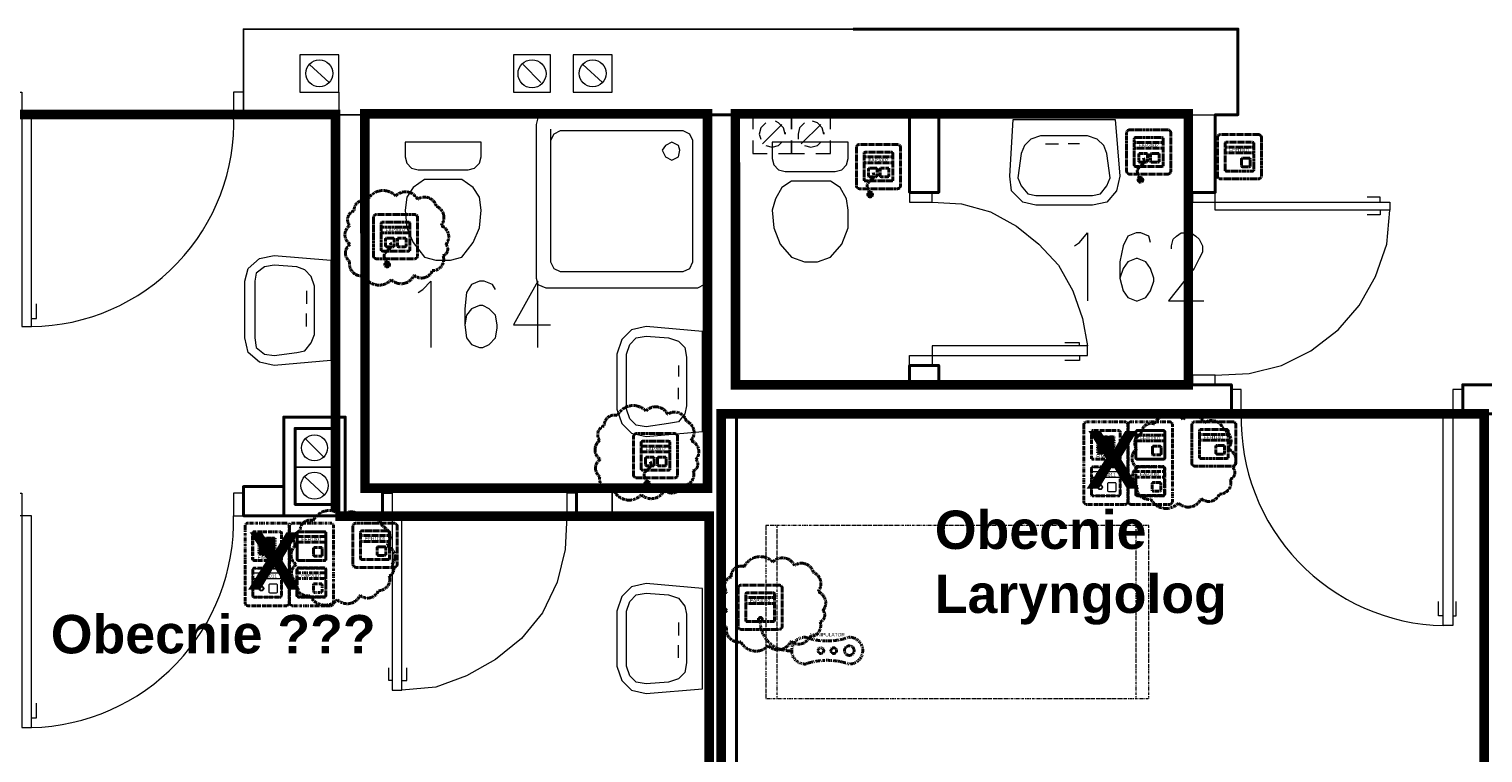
# Model space of a CAD drawing. Header units: millimetres. Extents: x 1 to 17496, y 1 to 30809.
# Tile 83 of 256: x 9743 to 10501, y 12614 to 12991. Entities that reach past the tile are written whole.
import ezdxf
from ezdxf.enums import TextEntityAlignment as Align

# ---------------------------------------------------------------- set-up
doc = ezdxf.new("R2010")
doc.units = ezdxf.units.MM
doc.linetypes.add('BORDER', pattern=[1.75, 0.5, -0.25, 0.5, -0.25, 0, -0.25])
doc.linetypes.add('CENTER', pattern=[2, 1.25, -0.25, 0.25, -0.25])
for name, color, linetype, lineweight in [('0_Przyz_do demontażu', 1, 'CENTER', 40), ('0_Przyz_do wyjasnienia', 90, 'CENTER', 40), ('0_Przyz_FAP2001', 1, 'BORDER', 40), ('0_Przyz_FAP3002', 1, 'CENTER', 40), ('0_Przyz_FAP3010', 1, 'CENTER', 40), ('0_Przyz_FEH-1001', 1, 'CENTER', 40), ('0_Przyz_FIM1100', 1, 'BORDER', 40), ('0_Przyz_Manipulator', 1, 'BORDER', 40), ('0_Przyz_opisy pom', 255, 'CENTER', 40), ('0_Przyz_Ramka x4', 1, 'BORDER', 40), ('0_Przyz_Sala chorych', 5, 'BORDER', 40), ('0_Przyz_WC pacjenta', 30, 'CENTER', 40), ('0_Przyz_łóżko', 150, 'BORDER', 40), ('2DE_OBJ_ABB-SIGNAL', 7, 'Continuous', 18)]:
    doc.layers.add(name, color=color, linetype=linetype, lineweight=lineweight)
for name, color, linetype in [('2DE_TXTMARK', 41, 'Continuous'), ('2DE_TXTNUM', 11, 'Continuous'), ('PDF _Geometria', 7, 'Continuous')]:
    doc.layers.add(name, color=color, linetype=linetype)
doc.styles.add('arial', font='arialbd.ttf')
doc.styles.add('CP_ATTR', font='ARIAL.TTF')
doc.styles.add('CP_ELATT', font='ARIAL.TTF')

# ---------------------------------------------------------------- blocks, each defined once
blk = doc.blocks.new('2de_abb_sig_045_1psoxj')
blk.add_lwpolyline([(0, 20), (0, 0, 0.414214), (1.5, -1.5), (21.5, -1.5, 0.414214), (23, 0), (23, 20, 0.414214), (21.5, 21.5), (1.5, 21.5, 0.414214)], format="xyb", close=True)
at = {"flags": 128}
for points in [[(4, 3.1), (4, 16.9)], [(4.6, 17.5), (18.4, 17.5)], [(19, 16.9), (19, 3.1)], [(18.4, 2.5), (4.6, 2.5)]]:
    blk.add_lwpolyline(points, dxfattribs=at)
for centre, start, end in [((4.6, 16.9), 90, 180), ((18.4, 16.9), 0, 90), ((4.6, 3.1), 180, 270), ((18.4, 3.1), 270, 0)]:
    blk.add_arc(centre, 0.6, start, end)
at = {"linetype": 'Continuous', "style": 'CP_ATTR', "flags": 9}
for tag in ['NAME', 'ARTICLE', 'MARK2', 'OTHER1', 'PRODUCT-TYPE', 'ORDER-NO', 'PRODUCER', 'VOLTAGE', 'CURRENT', 'POWER', 'CHARACTER', 'IP', 'OTHER', 'LINK', 'WEIGHT', 'NUMBER', 'GROUP', 'FUNCTION', 'EL-STATUS']:
    blk.add_attdef(tag, text='', height=0.00005, dxfattribs=at).set_placement((0, 0), align=Align.MIDDLE_LEFT)
at = {"layer": '2DE_TXTMARK', "linetype": 'ByBlock', "style": 'CP_ATTR', "width": 0.8, "flags": 8}
blk.add_attdef('MARK1', text='', height=1.8, dxfattribs=at).set_placement((11.5, 27), align=Align.CENTER)
at = {"layer": '2DE_TXTNUM', "style": 'CP_ELATT', "width": 0.8}
blk.add_attdef('TAG', text='', height=2.5, dxfattribs=at).set_placement((11.5, 23), align=Align.CENTER)
blk = doc.blocks.new('2de_abb_sig_012_53oms7o')
at = {"layer": '0_Przyz_FAP3010', "color": 1}
for p, q in [((15, 5), (0, 5)), ((15, 2), (0, 2)), ((6.68, -7.5), (6.68, -5.79)), ((8.63, -7.5), (8.63, -5.79))]:
    blk.add_line(p, q, dxfattribs=at)
at = {"layer": '0_Przyz_FAP3010', "color": 1, "flags": 128}
for points in [[(0, -6.9), (0, 6.9)], [(0.6, 7.5), (14.4, 7.5)], [(15, 6.9), (15, -6.9)], [(14.4, -7.5), (0.6, -7.5)]]:
    blk.add_lwpolyline(points, dxfattribs=at)
at = {"layer": '0_Przyz_FAP3010', "color": 1}
for centre, radius, start, end in [((0.6, 6.9), 0.6, 90, 180), ((14.4, 6.9), 0.6, 0, 90), ((0.6, -6.9), 0.6, 180, 270), ((7.65, -6.54), 1.23, 37.66917, 142.33083), ((14.4, -6.9), 0.6, 270, 0)]:
    blk.add_arc(centre, radius, start, end, dxfattribs=at)
at = {"layer": '0_Przyz_FAP3010', "color": 1, "style": 'CP_ELATT', "width": 0.8}
blk.add_attdef('TAG', text='', height=2.5, dxfattribs=at).set_placement((7.5, 9), align=Align.CENTER)
at = {"layer": '0_Przyz_FAP3010', "color": 1, "linetype": 'ByBlock', "style": 'CP_ATTR', "width": 0.8, "flags": 8}
blk.add_attdef('MARK1', text='', height=1.8, dxfattribs=at).set_placement((7.5, 3.5), align=Align.MIDDLE_CENTER)
at = {"layer": '0_Przyz_FAP3010', "color": 1, "linetype": 'Continuous', "style": 'CP_ATTR', "flags": 9}
for tag in ['NAME', 'ARTICLE', 'MARK2', 'OTHER1', 'PRODUCT-TYPE', 'ORDER-NO', 'PRODUCER', 'VOLTAGE', 'CURRENT', 'POWER', 'CHARACTER', 'IP', 'OTHER', 'LINK', 'WEIGHT', 'NUMBER', 'GROUP', 'FUNCTION', 'EL-STATUS']:
    blk.add_attdef(tag, text='', height=0.00005, dxfattribs=at).set_placement((0, -6.9), align=Align.MIDDLE_LEFT)
blk = doc.blocks.new('2de_abb_sig_011_53jswgj')
blk.add_hatch(color=256).paths.add_polyline_path([(4.43, -14.56, 0.52796), (2.73, -13.39, 1.894083)])
for p, q in [((15, 5), (0, 5)), ((15, 2), (0, 2)), ((2.32, -1.2), (2.32, -4.8)), ((6.38, -0.75), (2.76, -0.75)), ((2.77, -5.25), (6.37, -5.25)), ((4.46, -6.18), (2.81, -7.85)), ((6.82, -4.8), (6.82, -1.2)), ((6.82, -4.35), (6.82, -4.35)), ((8.47, -1.2), (8.47, -4.8)), ((12.53, -0.75), (8.91, -0.75)), ((8.92, -5.25), (12.52, -5.25)), ((12.97, -4.8), (12.97, -1.2)), ((12.97, -4.35), (12.97, -4.35)), ((1.71, -10.8), (3.18, -14.56))]:
    blk.add_line(p, q)
at = {"flags": 128}
for points in [[(0, -6.9), (0, 6.9)], [(0.6, 7.5), (14.4, 7.5)], [(15, 6.9), (15, -6.9)], [(14.4, -7.5), (0.6, -7.5)]]:
    blk.add_lwpolyline(points, dxfattribs=at)
blk.add_circle((3.18, -14.56), 1.25)
for centre, radius, start, end in [((0.6, 6.9), 0.6, 90, 180), ((14.4, 6.9), 0.6, 0, 90), ((0.6, -6.9), 0.6, 180, 270), ((2.77, -1.2), 0.45, 88.75983, 180), ((2.77, -4.8), 0.45, 180, 270), ((2.77, -4.52), 2.36, 315.55137, 40.26904), ((6.37, -1.2), 0.45, 0, 91.24017), ((6.37, -4.8), 0.45, 270, 0), ((8.92, -1.2), 0.45, 88.75983, 180), ((8.92, -4.8), 0.45, 180, 270), ((12.52, -1.2), 0.45, 0, 91.24017), ((12.52, -4.8), 0.45, 270, 0), ((14.4, -6.9), 0.6, 270, 0), ((3.91, -9.94), 2.36, 117.73799, 201.32906)]:
    blk.add_arc(centre, radius, start, end)
at = {"linetype": 'Continuous', "style": 'CP_ATTR', "flags": 9}
for tag in ['NAME', 'ARTICLE', 'MARK2', 'OTHER1', 'PRODUCT-TYPE', 'ORDER-NO', 'PRODUCER', 'VOLTAGE', 'CURRENT', 'POWER', 'CHARACTER', 'IP', 'OTHER', 'LINK', 'WEIGHT', 'NUMBER', 'GROUP', 'FUNCTION', 'EL-STATUS']:
    blk.add_attdef(tag, text='', height=0.00005, dxfattribs=at).set_placement((0, -6.9), align=Align.MIDDLE_LEFT)
at = {"layer": '2DE_TXTMARK', "linetype": 'ByBlock', "style": 'CP_ATTR', "width": 0.8, "flags": 8}
blk.add_attdef('MARK1', text='', height=1.8, dxfattribs=at).set_placement((7.5, 3.5), align=Align.MIDDLE_CENTER)
at = {"layer": '2DE_TXTNUM', "style": 'CP_ELATT', "width": 0.8}
blk.add_attdef('TAG', text='', height=2.5, dxfattribs=at).set_placement((7.5, 9), align=Align.CENTER)
blk = doc.blocks.new('2de_abb_sig_001_fzxmh7f')
for p, q in [((15, 5), (0, 5)), ((15, 2), (0, 2)), ((8.57, -1.2), (8.57, -4.8)), ((12.63, -0.75), (9.01, -0.75)), ((9.02, -5.25), (12.62, -5.25)), ((13.07, -4.8), (13.07, -1.2)), ((13.07, -4.35), (13.07, -4.35))]:
    blk.add_line(p, q)
at = {"flags": 128}
for points in [[(0, -6.9), (0, 6.9)], [(0.6, 7.5), (14.4, 7.5)], [(15, 6.9), (15, -6.9)], [(14.4, -7.5), (0.6, -7.5)]]:
    blk.add_lwpolyline(points, dxfattribs=at)
for centre, radius, start, end in [((0.6, 6.9), 0.6, 90, 180), ((14.4, 6.9), 0.6, 0, 90), ((0.6, -6.9), 0.6, 180, 270), ((9.02, -1.2), 0.45, 88.75983, 180), ((9.02, -4.8), 0.45, 180, 270), ((12.62, -1.2), 0.45, 0, 91.24017), ((12.62, -4.8), 0.45, 270, 0), ((14.4, -6.9), 0.6, 270, 0)]:
    blk.add_arc(centre, radius, start, end)
at = {"linetype": 'Continuous', "style": 'CP_ATTR', "flags": 9}
for tag in ['NAME', 'ARTICLE', 'MARK2', 'OTHER1', 'PRODUCT-TYPE', 'ORDER-NO', 'PRODUCER', 'VOLTAGE', 'CURRENT', 'POWER', 'CHARACTER', 'IP', 'OTHER', 'LINK', 'WEIGHT', 'NUMBER', 'GROUP', 'FUNCTION', 'EL-STATUS']:
    blk.add_attdef(tag, text='', height=0.00005, dxfattribs=at).set_placement((0, -6.9), align=Align.MIDDLE_LEFT)
at = {"layer": '2DE_TXTMARK', "linetype": 'ByBlock', "style": 'CP_ATTR', "width": 0.8, "flags": 8}
blk.add_attdef('MARK1', text='', height=1.8, dxfattribs=at).set_placement((7.5, 3.5), align=Align.MIDDLE_CENTER)
at = {"layer": '2DE_TXTNUM', "style": 'CP_ELATT', "width": 0.8}
blk.add_attdef('TAG', text='', height=2.5, dxfattribs=at).set_placement((7.5, 9), align=Align.CENTER)
blk = doc.blocks.new('2de_abb_sig_n52_f0txfx9')
for centre, radius in [((-46.34, -15.39), 2.5), ((-38.25, -15.39), 1.5), ((-31.53, -15.39), 1.5)]:
    blk.add_circle(centre, radius)
for centre, radius, start, end in [((-15.05, -0.39), 15.06, 265.11181, 1.48602), ((-46.34, -15.39), 7, 90, 270), ((-34.83, 24.3), 34.66, 250.62217, 289.37783), ((-23.33, -15.39), 7, 270, 90), ((-34.83, -55.09), 34.66, 70.62217, 109.37783)]:
    blk.add_arc(centre, radius, start, end)
at = {"linetype": 'Continuous', "style": 'CP_ATTR', "flags": 9}
for tag in ['ARTICLE', 'NAME', 'EL-STATUS', 'FUNCTION', 'GROUP', 'NUMBER', 'WEIGHT', 'LINK', 'OTHER', 'IP', 'CHARACTER', 'POWER', 'CURRENT', 'VOLTAGE', 'PRODUCER', 'ORDER-NO', 'PRODUCT-TYPE', 'OTHER1', 'MARK2']:
    blk.add_attdef(tag, text='', height=0.00005, dxfattribs=at).set_placement((-46.34, -22.39), align=Align.MIDDLE_LEFT)
at = {"layer": '2DE_TXTMARK', "linetype": 'ByBlock', "style": 'CP_ATTR', "width": 0.8, "flags": 8}
blk.add_attdef('MARK1', text='', height=1.8, dxfattribs=at).set_placement((-34.94, -7.09), align=Align.MIDDLE_CENTER)
at = {"layer": '2DE_TXTNUM', "style": 'CP_ELATT', "width": 0.8}
blk.add_attdef('TAG', text='', height=2.5, dxfattribs=at).set_placement((-34.94, -4.09), align=Align.CENTER)
blk = doc.blocks.new('2de_abb_sig_046_18mvjo')
blk.add_lwpolyline([(0, 40), (0, 0, 0.414214), (1.5, -1.5), (21.5, -1.5, 0.414214), (23, 0), (23, 40, 0.414214), (21.5, 41.5), (1.5, 41.5, 0.414214)], format="xyb", close=True)
at = {"flags": 128}
for points in [[(4, 22.6), (4, 36.4)], [(4.6, 37), (18.4, 37)], [(19, 36.4), (19, 22.6)], [(4, 3.6), (4, 17.4)], [(18.4, 22), (4.6, 22)], [(4.6, 18), (18.4, 18)], [(19, 17.4), (19, 3.6)], [(18.4, 3), (4.6, 3)]]:
    blk.add_lwpolyline(points, dxfattribs=at)
for centre, start, end in [((4.6, 36.4), 90, 180), ((18.4, 36.4), 0, 90), ((4.6, 22.6), 180, 270), ((4.6, 17.4), 90, 180), ((18.4, 22.6), 270, 0), ((18.4, 17.4), 0, 90), ((4.6, 3.6), 180, 270), ((18.4, 3.6), 270, 0)]:
    blk.add_arc(centre, 0.6, start, end)
at = {"linetype": 'Continuous', "style": 'CP_ATTR', "flags": 9}
for tag in ['NAME', 'ARTICLE', 'MARK2', 'OTHER1', 'PRODUCT-TYPE', 'ORDER-NO', 'PRODUCER', 'VOLTAGE', 'CURRENT', 'POWER', 'CHARACTER', 'IP', 'OTHER', 'LINK', 'WEIGHT', 'NUMBER', 'GROUP', 'FUNCTION', 'EL-STATUS']:
    blk.add_attdef(tag, text='', height=0.00005, dxfattribs=at).set_placement((0, 0), align=Align.MIDDLE_LEFT)
at = {"layer": '2DE_TXTMARK', "linetype": 'ByBlock', "style": 'CP_ATTR', "width": 0.8, "flags": 8}
blk.add_attdef('MARK1', text='', height=1.8, dxfattribs=at).set_placement((11.5, 47), align=Align.CENTER)
at = {"layer": '2DE_TXTNUM', "style": 'CP_ELATT', "width": 0.8}
blk.add_attdef('TAG', text='', height=2.5, dxfattribs=at).set_placement((11.5, 43), align=Align.CENTER)
blk = doc.blocks.new('2de_abb_sig_006_fzxhx6d')
at = {"flags": 128}
for points in [[(0, -6.9), (0, 6.9)], [(0.6, 7.5), (14.4, 7.5)], [(15, 6.9), (15, -6.9)], [(14.4, -7.5), (0.6, -7.5)]]:
    blk.add_lwpolyline(points, dxfattribs=at)
for points in [[(3.45, 4.27), (11.55, 4.27)], [(11.55, 3.82), (3.45, 3.82)], [(3.45, 3.37), (11.55, 3.37)], [(11.55, 2.92), (3.45, 2.92)], [(3.45, 2.47), (11.55, 2.47)], [(11.55, 2.02), (3.45, 2.02)], [(3.45, 1.57), (11.55, 1.57)], [(11.55, 1.12), (3.45, 1.12)], [(3.45, 0.67), (11.55, 0.67)], [(11.55, 0.22), (3.45, 0.22)], [(3.45, -0.22), (11.55, -0.22)], [(11.55, -0.67), (3.45, -0.67)], [(3.45, -1.12), (11.55, -1.12)], [(11.55, -1.57), (3.45, -1.57)], [(3.45, -2.02), (11.55, -2.02)], [(11.55, -2.47), (3.45, -2.47)], [(3.45, -2.92), (11.55, -2.92)], [(11.55, -3.37), (3.45, -3.37)], [(3.45, -3.82), (11.55, -3.82)], [(11.55, -4.27), (3.45, -4.27)]]:
    blk.add_lwpolyline(points)
for centre, radius, start, end in [((0.6, 6.9), 0.6, 90, 180), ((3.45, 4.05), 0.225, 90, 270), ((3.45, 3.15), 0.225, 90, 270), ((3.45, 2.25), 0.225, 90, 270), ((3.45, 1.35), 0.225, 90, 270), ((3.45, 0.45), 0.225, 90, 270), ((11.55, 4.05), 0.225, 270, 90), ((11.55, 3.15), 0.225, 270, 90), ((11.55, 2.25), 0.225, 270, 90), ((11.55, 1.35), 0.225, 270, 90), ((11.55, 0.45), 0.225, 270, 90), ((14.4, 6.9), 0.6, 0, 90), ((0.6, -6.9), 0.6, 180, 270), ((3.45, -0.45), 0.225, 90, 270), ((3.45, -1.35), 0.225, 90, 270), ((3.45, -2.25), 0.225, 90, 270), ((3.45, -3.15), 0.225, 90, 270), ((3.45, -4.05), 0.225, 90, 270), ((11.55, -0.45), 0.225, 270, 90), ((11.55, -1.35), 0.225, 270, 90), ((11.55, -2.25), 0.225, 270, 90), ((11.55, -3.15), 0.225, 270, 90), ((11.55, -4.05), 0.225, 270, 90), ((14.4, -6.9), 0.6, 270, 0)]:
    blk.add_arc(centre, radius, start, end)
at = {"linetype": 'Continuous', "style": 'CP_ATTR', "flags": 9}
for tag in ['NAME', 'ARTICLE', 'MARK2', 'OTHER1', 'PRODUCT-TYPE', 'ORDER-NO', 'PRODUCER', 'VOLTAGE', 'CURRENT', 'POWER', 'CHARACTER', 'IP', 'OTHER', 'LINK', 'WEIGHT', 'NUMBER', 'GROUP', 'FUNCTION', 'EL-STATUS']:
    blk.add_attdef(tag, text='', height=0.00005, dxfattribs=at).set_placement((0, -6.9), align=Align.MIDDLE_LEFT)
at = {"layer": '2DE_TXTMARK', "linetype": 'ByBlock', "style": 'CP_ATTR', "width": 0.8, "flags": 8}
blk.add_attdef('MARK1', text='', height=1.8, dxfattribs=at).set_placement((7.5, -5.89), align=Align.MIDDLE_CENTER)
at = {"layer": '2DE_TXTNUM', "style": 'CP_ELATT', "width": 0.8}
blk.add_attdef('TAG', text='', height=2.5, dxfattribs=at).set_placement((7.5, 9), align=Align.CENTER)
blk = doc.blocks.new('2de_abb_sig_013_53790e7')
for p, q in [((15, 5), (0, 5)), ((15, 2), (0, 2)), ((8.47, -1.2), (8.47, -4.8)), ((12.53, -0.75), (8.91, -0.75)), ((8.92, -5.25), (12.52, -5.25)), ((12.97, -4.8), (12.97, -1.2)), ((12.97, -4.35), (12.97, -4.35))]:
    blk.add_line(p, q)
at = {"flags": 128}
for points in [[(0, -6.9), (0, 6.9)], [(0.6, 7.5), (14.4, 7.5)], [(15, 6.9), (15, -6.9)], [(14.4, -7.5), (0.6, -7.5)]]:
    blk.add_lwpolyline(points, dxfattribs=at)
at = {"ltscale": 0.2}
for centre, radius in [((4.57, -2.98), 1.25), ((4.57, -3), 0.95)]:
    blk.add_circle(centre, radius, dxfattribs=at)
for centre, radius, start, end in [((0.6, 6.9), 0.6, 90, 180), ((14.4, 6.9), 0.6, 0, 90), ((0.6, -6.9), 0.6, 180, 270), ((8.92, -1.2), 0.45, 88.75983, 180), ((8.92, -4.8), 0.45, 180, 270), ((12.52, -1.2), 0.45, 0, 91.24017), ((12.52, -4.8), 0.45, 270, 0), ((14.4, -6.9), 0.6, 270, 0)]:
    blk.add_arc(centre, radius, start, end)
at = {"linetype": 'Continuous', "style": 'CP_ATTR', "flags": 9}
for tag in ['NAME', 'ARTICLE', 'MARK2', 'OTHER1', 'PRODUCT-TYPE', 'ORDER-NO', 'PRODUCER', 'VOLTAGE', 'CURRENT', 'POWER', 'CHARACTER', 'IP', 'OTHER', 'LINK', 'WEIGHT', 'NUMBER', 'GROUP', 'FUNCTION', 'EL-STATUS']:
    blk.add_attdef(tag, text='', height=0.00005, dxfattribs=at).set_placement((0, -6.9), align=Align.MIDDLE_LEFT)
at = {"layer": '2DE_TXTMARK', "linetype": 'ByBlock', "style": 'CP_ATTR', "width": 0.8, "flags": 8}
blk.add_attdef('MARK1', text='', height=1.8, dxfattribs=at).set_placement((7.5, 3.5), align=Align.MIDDLE_CENTER)
at = {"layer": '2DE_TXTNUM', "style": 'CP_ELATT', "width": 0.8}
blk.add_attdef('TAG', text='', height=2.5, dxfattribs=at).set_placement((7.5, 9), align=Align.CENTER)
blk = doc.blocks.new('2de_abb_sig_010_fzx1zps')
for p, q in [((15, 5), (0, 5)), ((15, 2), (0, 2)), ((8.57, -1.2), (8.57, -4.8)), ((12.63, -0.75), (9.01, -0.75)), ((9.02, -5.25), (12.62, -5.25)), ((13.07, -4.8), (13.07, -1.2)), ((13.07, -4.35), (13.07, -4.35))]:
    blk.add_line(p, q)
at = {"flags": 128}
for points in [[(0, -6.9), (0, 6.9)], [(0.6, 7.5), (14.4, 7.5)], [(15, 6.9), (15, -6.9)], [(14.4, -7.5), (0.6, -7.5)]]:
    blk.add_lwpolyline(points, dxfattribs=at)
for centre, radius, start, end in [((0.6, 6.9), 0.6, 90, 180), ((14.4, 6.9), 0.6, 0, 90), ((0.6, -6.9), 0.6, 180, 270), ((9.02, -1.2), 0.45, 88.75983, 180), ((9.02, -4.8), 0.45, 180, 270), ((12.62, -1.2), 0.45, 0, 91.24017), ((12.62, -4.8), 0.45, 270, 0), ((14.4, -6.9), 0.6, 270, 0)]:
    blk.add_arc(centre, radius, start, end)
at = {"linetype": 'Continuous', "style": 'CP_ATTR', "flags": 9}
for tag in ['NAME', 'ARTICLE', 'MARK2', 'OTHER1', 'PRODUCT-TYPE', 'ORDER-NO', 'PRODUCER', 'VOLTAGE', 'CURRENT', 'POWER', 'CHARACTER', 'IP', 'OTHER', 'LINK', 'WEIGHT', 'NUMBER', 'GROUP', 'FUNCTION', 'EL-STATUS']:
    blk.add_attdef(tag, text='', height=0.00005, dxfattribs=at).set_placement((0, -6.9), align=Align.MIDDLE_LEFT)
at = {"layer": '2DE_TXTMARK', "linetype": 'ByBlock', "style": 'CP_ATTR', "width": 0.8, "flags": 8}
blk.add_attdef('MARK1', text='', height=1.8, dxfattribs=at).set_placement((7.5, 3.5), align=Align.MIDDLE_CENTER)
at = {"layer": '2DE_TXTNUM', "style": 'CP_ELATT', "width": 0.8}
blk.add_attdef('TAG', text='', height=2.5, dxfattribs=at).set_placement((7.5, 9), align=Align.CENTER)

msp = doc.modelspace()

# ---------------------------------------------------------------- linework, layer by layer
at = {"layer": '0_Przyz_do wyjasnienia'}
for points in [[(9919.54, 12901.58, -0.5206), (9934.41, 12903.96, -0.5206), (9934.41, 12903.96, -0.5206), (9945.7, 12902.17, -0.5206), (9945.7, 12902.17, -0.5206), (9955.51, 12898.61, -0.5206), (9955.51, 12898.61, -0.5206), (9957.88, 12888.5, -0.5206), (9957.88, 12888.5, -0.5206), (9960.56, 12878.7, -0.5206), (9960.56, 12878.7, -0.5206), (9959.07, 12872.75, -0.5206), (9959.07, 12872.75, -0.5206), (9953.43, 12865.02, -0.5206), (9953.43, 12865.02, -0.5206), (9943.92, 12862.65, -0.5206), (9943.92, 12862.65, -0.5206), (9932.03, 12860.27, -0.5206), (9932.03, 12860.27, -0.5206), (9917.76, 12862.35, -0.5206), (9917.76, 12862.35, -0.5206), (9910.33, 12869.78, -0.5206), (9910.33, 12869.78, -0.5206), (9910.63, 12878.7, -0.5206), (9910.63, 12878.7, -0.5206), (9910.33, 12888.5, -0.5206), (9910.33, 12888.5, -0.5206), (9912.71, 12896.23, -0.5206), (9912.71, 12896.23, -0.5206)], [(10049.8, 12789.58, -0.5206), (10064.66, 12791.96, -0.5206), (10064.66, 12791.96, -0.5206), (10075.96, 12790.18, -0.5206), (10075.96, 12790.18, -0.5206), (10085.77, 12786.61, -0.5206), (10085.77, 12786.61, -0.5206), (10088.14, 12776.51, -0.5206), (10088.14, 12776.51, -0.5206), (10090.82, 12766.7, -0.5206), (10090.82, 12766.7, -0.5206), (10089.33, 12760.75, -0.5206), (10089.33, 12760.75, -0.5206), (10083.68, 12753.03, -0.5206), (10083.68, 12753.03, -0.5206), (10074.17, 12750.65, -0.5206), (10074.17, 12750.65, -0.5206), (10062.29, 12748.27, -0.5206), (10062.29, 12748.27, -0.5206), (10048.02, 12750.35, -0.5206), (10048.02, 12750.35, -0.5206), (10040.59, 12757.78, -0.5206), (10040.59, 12757.78, -0.5206), (10040.89, 12766.7, -0.5206), (10040.89, 12766.7, -0.5206), (10040.59, 12776.51, -0.5206), (10040.59, 12776.51, -0.5206), (10042.97, 12784.23, -0.5206), (10042.97, 12784.23, -0.5206)], [(10329.48, 12785.2, -0.5206), (10344.34, 12787.58, -0.5206), (10344.34, 12787.58, -0.5206), (10355.63, 12785.79, -0.5206), (10355.63, 12785.79, -0.5206), (10365.44, 12782.23, -0.5206), (10365.44, 12782.23, -0.5206), (10367.82, 12772.12, -0.5206), (10367.82, 12772.12, -0.5206), (10370.49, 12762.31, -0.5206), (10370.49, 12762.31, -0.5206), (10369.01, 12756.37, -0.5206), (10369.01, 12756.37, -0.5206), (10363.36, 12748.64, -0.5206), (10363.36, 12748.64, -0.5206), (10353.85, 12746.26, -0.5206), (10353.85, 12746.26, -0.5206), (10341.96, 12743.89, -0.5206), (10341.96, 12743.89, -0.5206), (10327.7, 12745.97, -0.5206), (10327.7, 12745.97, -0.5206), (10320.27, 12753.4, -0.5206), (10320.27, 12753.4, -0.5206), (10320.56, 12762.31, -0.5206), (10320.56, 12762.31, -0.5206), (10320.27, 12772.12, -0.5206), (10320.27, 12772.12, -0.5206), (10322.64, 12779.85, -0.5206), (10322.64, 12779.85, -0.5206)], [(9891.46, 12734.87, -0.5206), (9906.32, 12737.25, -0.5206), (9906.32, 12737.25, -0.5206), (9917.61, 12735.46, -0.5206), (9917.61, 12735.46, -0.5206), (9927.42, 12731.9, -0.5206), (9927.42, 12731.9, -0.5206), (9929.8, 12721.79, -0.5206), (9929.8, 12721.79, -0.5206), (9932.47, 12711.98, -0.5206), (9932.47, 12711.98, -0.5206), (9930.98, 12706.04, -0.5206), (9930.98, 12706.04, -0.5206), (9925.34, 12698.31, -0.5206), (9925.34, 12698.31, -0.5206), (9915.83, 12695.93, -0.5206), (9915.83, 12695.93, -0.5206), (9903.94, 12693.56, -0.5206), (9903.94, 12693.56, -0.5206), (9889.67, 12695.64, -0.5206), (9889.67, 12695.64, -0.5206), (9882.24, 12703.07, -0.5206), (9882.24, 12703.07, -0.5206), (9882.54, 12711.98, -0.5206), (9882.54, 12711.98, -0.5206), (9882.24, 12721.79, -0.5206), (9882.24, 12721.79, -0.5206), (9884.62, 12729.52, -0.5206), (9884.62, 12729.52, -0.5206)], [(10115.89, 12710.88, -0.5206), (10130.75, 12713.25, -0.5206), (10130.75, 12713.25, -0.5206), (10142.04, 12711.47, -0.5206), (10142.04, 12711.47, -0.5206), (10151.85, 12707.9, -0.5206), (10151.85, 12707.9, -0.5206), (10154.23, 12697.8, -0.5206), (10154.23, 12697.8, -0.5206), (10156.9, 12687.99, -0.5206), (10156.9, 12687.99, -0.5206), (10155.42, 12682.05, -0.5206), (10155.42, 12682.05, -0.5206), (10149.77, 12674.32, -0.5206), (10149.77, 12674.32, -0.5206), (10140.26, 12671.94, -0.5206), (10140.26, 12671.94, -0.5206), (10128.37, 12669.56, -0.5206), (10128.37, 12669.56, -0.5206), (10114.1, 12671.65, -0.5206), (10114.1, 12671.65, -0.5206), (10106.67, 12679.08, -0.5206), (10106.67, 12679.08, -0.5206), (10106.97, 12687.99, -0.5206), (10106.97, 12687.99, -0.5206), (10106.67, 12697.8, -0.5206), (10106.67, 12697.8, -0.5206), (10109.05, 12705.53, -0.5206), (10109.05, 12705.53, -0.5206)]]:
    msp.add_lwpolyline(points, format="xyb", close=True, dxfattribs=at)
at = {"layer": '0_Przyz_Sala chorych', "ltscale": 500, "const_width": 5}
for points in [[(9725.02, 12946.32), (9903.02, 12946.32), (9903.02, 12737.12), (9903, 12737.12), (10097.64, 12737.15), (10097.64, 12276.45), (9725, 12276.45)], [(10103.9, 12790.5), (10501.22, 12790.5), (10501.22, 12276.75), (10103.95, 12276.75)]]:
    msp.add_lwpolyline(points, close=True, dxfattribs=at)
at = {"layer": '0_Przyz_WC pacjenta', "ltscale": 500, "const_width": 5}
for points in [[(9918.34, 12946.72), (10096.79, 12946.72), (10096.79, 12751.67), (9918.39, 12751.67)], [(10111.25, 12946.72), (10347.16, 12946.72), (10347.16, 12805.51), (10111.3, 12805.51)]]:
    msp.add_lwpolyline(points, close=True, dxfattribs=at)
at = {"layer": '0_Przyz_łóżko', "lineweight": 18}
msp.add_lwpolyline([(10326.67, 12642.19), (10326.67, 12732.31), (10127.06, 12732.31), (10127.06, 12642.19)], close=True, dxfattribs=at)
for points in [[(10132.95, 12642.19), (10132.95, 12732.31)], [(10319.93, 12642.19), (10319.93, 12732.31)]]:
    msp.add_lwpolyline(points, dxfattribs=at)
at = {"layer": 'PDF _Geometria', "lineweight": 25}
for points in [[(9906.4, 12946.24), (9855.02, 12946.24), (9855.02, 12990.87), (10172.54, 12990.87)], [(9903.03, 12946.24), (10096.74, 12946.24)], [(10111.9, 12946.24), (10172.54, 12946.24)]]:
    msp.add_lwpolyline(points, dxfattribs=at)
at = {"layer": 'PDF _Geometria', "lineweight": 40}
for points in [[(10172.54, 12990.87), (10372.99, 12990.87), (10372.99, 12946.24), (10361.2, 12946.24), (10361.2, 12905.81), (10346.88, 12905.81), (10346.88, 12946.24), (10217.18, 12946.24), (10217.18, 12905.81), (10202.02, 12905.81), (10202.02, 12946.24), (10172.54, 12946.24)], [(9917.34, 12946.24), (9917.34, 12751.68), (9927.45, 12751.68), (9927.45, 12737.36), (9855.02, 12737.36), (9855.02, 12752.52), (9876.08, 12752.52)], [(9903.03, 12788.74), (9903.03, 12946.24)], [(10111.9, 12276.67), (10111.9, 12790.42), (10369.62, 12790.42), (10369.62, 12805.58), (10217.18, 12805.58), (10217.18, 12815.69), (10202.02, 12815.69), (10202.02, 12805.58), (10111.9, 12805.58), (10111.9, 12946.24), (10096.74, 12946.24), (10096.74, 12751.68), (10028.52, 12751.68), (10028.52, 12737.36), (10096.74, 12737.36), (10096.74, 12276.67)]]:
    msp.add_lwpolyline(points, dxfattribs=at)
at = {"layer": 'PDF _Geometria', "lineweight": 18}
for points in [[(9904.71, 12958.03), (9904.71, 12977.4), (9884.5, 12977.4), (9884.5, 12958.03), (9904.71, 12958.03), (9904.71, 12946.24)], [(9899.66, 12963.08), (9889.55, 12972.35)], [(10009.99, 12963.08), (10000.72, 12972.35)], [(10041.99, 12963.08), (10031.89, 12972.35)], [(10055.47, 12946.24), (10037.78, 12946.24)], [(10127.9, 12946.24), (10120.32, 12946.24), (10120.32, 12938.66)], [(10127.06, 12942.03), (10124.53, 12939.5), (10123.69, 12936.13), (10124.53, 12933.6)], [(10135.48, 12941.18), (10125.37, 12931.08)], [(10137.16, 12936.97), (10137.16, 12936.13), (10136.32, 12939.5), (10133.8, 12942.03), (10132.11, 12942.87)], [(10147.27, 12946.24), (10140.53, 12946.24), (10140.53, 12938.66), (10140.53, 12946.24), (10133.8, 12946.24)], [(10147.27, 12942.03), (10144.74, 12939.5), (10143.9, 12936.13), (10143.9, 12933.6)], [(10155.69, 12941.18), (10145.59, 12931.08)], [(10157.38, 12936.97), (10157.38, 12936.13), (10156.54, 12939.5), (10154.01, 12942.03), (10151.48, 12942.87)], [(10160.75, 12938.66), (10160.75, 12946.24), (10153.17, 12946.24)], [(10195.28, 12946.24), (10177.59, 12946.24)], [(10314.87, 12946.24), (10337.61, 12946.24)], [(10349.41, 12946.24), (10372.15, 12946.24)], [(10015.04, 12938.66), (10015.04, 12926.87)], [(10120.32, 12932.76), (10120.32, 12926.02), (10127.9, 12926.02)], [(10133.8, 12926.02), (10140.53, 12926.02), (10140.53, 12932.76), (10140.53, 12926.02), (10147.27, 12926.02)], [(10153.17, 12926.02), (10160.75, 12926.02), (10160.75, 12932.76)], [(10127.06, 12930.23), (10130.43, 12929.39), (10133.8, 12930.23), (10135.48, 12931.92)], [(10147.27, 12930.23), (10150.64, 12929.39), (10154.01, 12930.23), (10155.69, 12931.92)], [(10272.76, 12931.08), (10279.5, 12931.08)], [(10290.45, 12931.08), (10284.55, 12931.08)], [(10015.04, 12920.97), (10015.04, 12910.02)], [(10015.04, 12904.13), (10015.04, 12893.18)], [(10447.1, 12900.76), (10447.1, 12903.28), (10440.37, 12903.28)], [(10213.81, 12900.76), (10228.97, 12899.91), (10244.13, 12895.7), (10257.6, 12888.12), (10269.39, 12878.86), (10279.5, 12867.91), (10287.08, 12854.43), (10292.13, 12840.12), (10294.66, 12825.8)], [(10361.2, 12810.64), (10378.88, 12811.48), (10395.73, 12815.69), (10410.89, 12823.27), (10425.21, 12834.22), (10436.15, 12846.85), (10444.58, 12862.01), (10450.47, 12878.86), (10452.16, 12896.55)], [(10447.1, 12896.55), (10447.1, 12894.02), (10440.37, 12894.02)], [(10015.04, 12887.28), (10015.04, 12875.49)], [(10287.92, 12878.02), (10290.45, 12879.7), (10294.66, 12884.75), (10294.66, 12849.38)], [(10327.51, 12879.7), (10326.67, 12883.07), (10322.45, 12884.75), (10319.93, 12884.75), (10315.72, 12883.07), (10313.19, 12878.02), (10311.51, 12869.59), (10311.51, 12861.17), (10313.19, 12854.43), (10315.72, 12851.07), (10319.93, 12849.38), (10320.77, 12849.38), (10324.98, 12851.07), (10327.51, 12854.43), (10329.19, 12859.49), (10329.19, 12861.17), (10327.51, 12866.23), (10324.98, 12869.59), (10320.77, 12871.28), (10319.93, 12871.28), (10315.72, 12869.59), (10313.19, 12866.23), (10311.51, 12861.17)], [(10338.46, 12876.33), (10338.46, 12878.02), (10339.3, 12881.39), (10340.98, 12883.07), (10343.51, 12884.75), (10348.56, 12884.75), (10351.09, 12883.07), (10352.77, 12881.39), (10354.46, 12878.02), (10354.46, 12874.65), (10352.77, 12871.28), (10350.25, 12866.23), (10336.77, 12849.38), (10355.3, 12849.38)], [(9903.03, 12859.49), (9903.03, 12877.17)], [(9945.98, 12853.59), (9948.51, 12855.28), (9952.72, 12859.49), (9952.72, 12824.96)], [(9986.41, 12855.28), (9984.72, 12857.8), (9980.51, 12859.49), (9977.98, 12859.49), (9973.77, 12857.8), (9971.25, 12853.59), (9970.4, 12845.17), (9970.4, 12836.75), (9971.25, 12830.01), (9973.77, 12826.64), (9977.98, 12824.96), (9979.67, 12824.96), (9983.04, 12826.64), (9986.41, 12830.01), (9987.25, 12835.06), (9987.25, 12836.75), (9986.41, 12841.8), (9983.04, 12845.17), (9979.67, 12846.85), (9977.98, 12846.85), (9973.77, 12845.17), (9971.25, 12841.8), (9970.4, 12836.75)], [(10008.3, 12824.96), (10008.3, 12859.49), (9995.67, 12836.75), (10015.04, 12836.75)], [(9887.87, 12854.43), (9887.87, 12847.7)], [(9744.69, 12840.12), (9747.22, 12840.12), (9747.22, 12847.7)], [(9887.87, 12835.9), (9887.87, 12842.64)], [(10290.45, 12825.8), (10290.45, 12827.48), (10282.87, 12827.48)], [(10290.45, 12820.74), (10290.45, 12818.22), (10282.87, 12818.22)], [(10081.58, 12815.69), (10081.58, 12809.8)], [(10081.58, 12798), (10081.58, 12803.9)], [(9897.13, 12767.68), (9887.02, 12777.79)], [(9917.34, 12772.74), (9917.34, 12755.05)], [(9897.13, 12748.31), (9887.02, 12757.58)], [(10047.05, 12751.68), (10047.05, 12737.36), (10047.05, 12751.68)], [(10023.46, 12737.36), (10022.62, 12719.68), (10018.41, 12702.83), (10010.83, 12686.83), (9999.88, 12673.36), (9986.41, 12662.41), (9971.25, 12653.98), (9955.24, 12648.09), (9937.56, 12646.4)], [(10479.95, 12685.15), (10477.42, 12685.15), (10477.42, 12692.73)], [(10485, 12685.15), (10486.69, 12685.15), (10486.69, 12692.73)], [(10081.58, 12681.78), (10081.58, 12675.04)], [(10081.58, 12663.25), (10081.58, 12669.99)], [(9932.5, 12651.46), (9930.82, 12651.46), (9930.82, 12658.2)], [(9937.56, 12651.46), (9940.08, 12651.46), (9940.08, 12658.2)], [(9744.69, 12632.09), (9747.22, 12632.09), (9747.22, 12639.67)]]:
    msp.add_lwpolyline(points, dxfattribs=at)
for points in [[(10015.04, 12958.03), (10015.04, 12977.4), (9995.67, 12977.4), (9995.67, 12958.03)], [(10047.05, 12958.03), (10047.05, 12977.4), (10026.83, 12977.4), (10026.83, 12958.03)], [(9744.69, 12835.9), (9744.69, 12946.24), (9734.58, 12946.24), (9734.58, 12958.03), (9739.64, 12958.03), (9739.64, 12835.9)], [(9855.02, 12946.24), (9855.02, 12958.03), (9849.97, 12958.03), (9849.97, 12946.24)], [(10096.74, 12861.17), (10096.74, 12941.18), (10095.05, 12944.55), (10091.68, 12946.24), (10012.52, 12946.24), (10008.3, 12944.55), (10007.46, 12941.18), (10007.46, 12861.17), (10008.3, 12857.8), (10012.52, 12856.12), (10091.68, 12856.12), (10095.05, 12857.8)], [(10308.98, 12943.71), (10311.51, 12914.23), (10309.82, 12906.65), (10304.77, 12900.76), (10297.19, 12899.07), (10267.71, 12899.07), (10260.97, 12900.76), (10255.08, 12906.65), (10254.23, 12914.23), (10255.92, 12943.71)], [(10089.16, 12869.59), (10089.16, 12932.76), (10087.47, 12936.13), (10084.1, 12937.81), (10020.1, 12937.81), (10016.73, 12936.13), (10015.04, 12932.76), (10015.04, 12869.59), (10016.73, 12866.23), (10020.1, 12864.54), (10084.1, 12864.54), (10087.47, 12866.23)], [(10294.66, 12935.29), (10270.24, 12935.29), (10265.18, 12933.6), (10261.81, 12930.23), (10260.13, 12926.02), (10258.45, 12913.39), (10260.13, 12909.18), (10263.5, 12904.97), (10267.71, 12904.13), (10297.19, 12904.13), (10301.4, 12904.97), (10304.77, 12909.18), (10306.45, 12913.39), (10304.77, 12926.02), (10303.08, 12930.23), (10299.71, 12933.6)], [(9978.83, 12924.34), (9978.83, 12931.92), (9939.24, 12931.92), (9939.24, 12924.34), (9940.08, 12920.97), (9942.61, 12918.44), (9945.98, 12917.6), (9972.09, 12917.6), (9975.46, 12918.44), (9977.98, 12920.97)], [(10073.16, 12927.71), (10074.84, 12924.34), (10078.21, 12922.65), (10081.58, 12924.34), (10082.42, 12927.71), (10081.58, 12930.23), (10078.21, 12931.92), (10074.84, 12930.23)], [(10170.01, 12923.5), (10170.01, 12931.92), (10130.43, 12931.92), (10130.43, 12923.5), (10131.27, 12920.13), (10133.8, 12917.6), (10137.16, 12916.76), (10163.27, 12916.76), (10166.64, 12917.6), (10169.17, 12920.13)], [(9968.72, 12912.55), (9949.35, 12912.55), (9943.45, 12908.34), (9940.08, 12903.28), (9939.24, 12896.55), (9940.08, 12887.28), (9943.45, 12879.7), (9949.35, 12872.12), (9955.24, 12870.44), (9962.82, 12870.44), (9968.72, 12872.12), (9974.62, 12879.7), (9977.98, 12887.28), (9978.83, 12896.55), (9977.98, 12903.28), (9974.62, 12908.34)], [(10160.75, 12911.71), (10140.53, 12911.71), (10135.48, 12908.34), (10132.11, 12902.44), (10130.43, 12896.55), (10131.27, 12887.28), (10134.64, 12878.86), (10140.53, 12872.12), (10147.27, 12869.59), (10154.01, 12869.59), (10160.75, 12872.12), (10166.64, 12878.86), (10170.01, 12887.28), (10170.01, 12896.55), (10169.17, 12902.44), (10165.8, 12908.34)], [(10213.81, 12900.76), (10213.81, 12905.81), (10202.02, 12905.81), (10202.02, 12900.76)], [(10452.16, 12896.55), (10361.2, 12896.55), (10361.2, 12905.81), (10349.41, 12905.81), (10349.41, 12900.76), (10452.16, 12900.76)], [(9900.5, 12818.22), (9871.02, 12815.69), (9863.44, 12817.38), (9857.55, 12822.43), (9855.86, 12830.01), (9855.86, 12859.49), (9857.55, 12866.23), (9863.44, 12871.28), (9871.02, 12872.96), (9900.5, 12870.44)], [(9892.08, 12831.69), (9892.08, 12856.96), (9890.39, 12862.01), (9887.02, 12865.38), (9882.81, 12867.07), (9871.02, 12867.91), (9865.97, 12867.07), (9861.76, 12863.7), (9860.92, 12859.49), (9860.92, 12830.01), (9861.76, 12824.96), (9865.97, 12821.59), (9871.02, 12820.74), (9882.81, 12822.43), (9887.02, 12823.27), (9890.39, 12827.48)], [(10094.21, 12833.38), (10064.73, 12835.9), (10057.15, 12834.22), (10052.1, 12829.17), (10049.57, 12821.59), (10049.57, 12792.95), (10052.1, 12785.37), (10057.15, 12780.32), (10064.73, 12778.63), (10094.21, 12781.16)], [(10085.79, 12819.9), (10085.79, 12794.64), (10084.95, 12790.42), (10081.58, 12786.21), (10076.52, 12785.37), (10064.73, 12783.69), (10059.68, 12784.53), (10056.31, 12787.9), (10054.63, 12792.95), (10054.63, 12821.59), (10056.31, 12826.64), (10059.68, 12830.01), (10064.73, 12830.85), (10076.52, 12830.01), (10081.58, 12828.32), (10084.95, 12824.96)], [(10294.66, 12825.8), (10213.81, 12825.8), (10213.81, 12815.69), (10202.02, 12815.69), (10202.02, 12820.74), (10294.66, 12820.74)], [(9903.03, 12809.8), (9903.03, 12792.11)], [(9917.34, 12792.11), (9917.34, 12809.8)], [(10177.59, 12805.58), (10195.28, 12805.58)], [(10361.2, 12805.58), (10361.2, 12810.64), (10349.41, 12810.64), (10349.41, 12805.58)], [(10374.67, 12790.42), (10374.67, 12803.06), (10369.62, 12803.06), (10369.62, 12790.42)], [(10479.95, 12680.09), (10479.95, 12790.42), (10490.06, 12790.42), (10490.06, 12803.06), (10485, 12803.06), (10485, 12680.09)], [(10177.59, 12790.42), (10195.28, 12790.42)], [(9902.18, 12762.63), (9902.18, 12782.84), (9881.97, 12782.84), (9881.97, 12762.63)], [(9902.18, 12743.26), (9902.18, 12762.63), (9881.97, 12762.63), (9881.97, 12743.26)], [(10055.47, 12751.68), (10037.78, 12751.68)], [(9744.69, 12627.03), (9744.69, 12737.36), (9734.58, 12737.36), (9734.58, 12749.16), (9739.64, 12749.16), (9739.64, 12627.03)], [(9855.02, 12737.36), (9855.02, 12749.16), (9849.97, 12749.16), (9849.97, 12737.36)], [(9937.56, 12646.4), (9937.56, 12737.36), (9927.45, 12737.36), (9927.45, 12749.16), (9932.5, 12749.16), (9932.5, 12646.4)], [(10028.52, 12737.36), (10028.52, 12749.16), (10023.46, 12749.16), (10023.46, 12737.36)], [(10037.78, 12737.36), (10055.47, 12737.36)], [(10094.21, 12699.46), (10064.73, 12701.99), (10057.15, 12700.31), (10052.1, 12695.25), (10049.57, 12687.67), (10049.57, 12659.04), (10052.1, 12651.46), (10057.15, 12646.4), (10064.73, 12644.72), (10094.21, 12647.25)], [(10085.79, 12685.99), (10085.79, 12660.72), (10084.95, 12655.67), (10081.58, 12652.3), (10076.52, 12650.62), (10064.73, 12649.77), (10059.68, 12650.62), (10056.31, 12653.98), (10054.63, 12659.04), (10054.63, 12687.67), (10056.31, 12692.73), (10059.68, 12696.1), (10064.73, 12696.94), (10076.52, 12696.1), (10081.58, 12694.41), (10084.95, 12690.2)], [(10111.9, 12647.25), (10111.9, 12664.93)]]:
    msp.add_lwpolyline(points, close=True, dxfattribs=at)
at = {"layer": 'PDF _Geometria', "lineweight": 40}
for points in [[(10529.64, 12790.42), (10529.64, 12805.58), (10490.06, 12805.58), (10490.06, 12790.42)], [(9908.08, 12737.36), (9908.08, 12788.74), (9876.08, 12788.74), (9876.08, 12737.36)], [(9902.18, 12743.26), (9902.18, 12782.84), (9881.97, 12782.84), (9881.97, 12743.26)]]:
    msp.add_lwpolyline(points, close=True, dxfattribs=at)
at = {"layer": 'PDF _Geometria', "lineweight": 18}
for centre, radius in [((9894.6, 12967.81), 7.06), ((10005.36, 12967.58), 7.3), ((10036.94, 12967.81), 7.06), ((9892.08, 12772.7), 6.77), ((9892.08, 12753.04), 7.06)]:
    msp.add_circle(centre, radius, dxfattribs=at)
for centre, radius, start, end in [((9743.52, 12942.42), 106.52, 270.62944, 2.05581), ((10482.42, 12787.84), 107.78, 178.62746, 268.68729), ((9742.22, 12734.78), 107.78, 271.31271, 1.37254)]:
    msp.add_arc(centre, radius, start, end, dxfattribs=at)

# ---------------------------------------------------------------- block references
at = {"layer": '0_Przyz_FAP2001', "lineweight": -3}
for p in [(10319.74, 12755.44), (9882.92, 12702.67)]:
    msp.add_blockref('2de_abb_sig_010_fzx1zps', p, dxfattribs=at).add_auto_attribs({'MARK1': 'FAP2001'})
at = {"layer": '0_Przyz_FAP3002', "lineweight": -3}
for p in [(10315.02, 12916.84), (10174.27, 12909.23), (9922.76, 12872.75), (10058.19, 12758.62)]:
    msp.add_blockref('2de_abb_sig_045_1psoxj', p, dxfattribs=at)
for p in [(10319.02, 12926.84), (10178.27, 12919.23), (9926.76, 12882.75), (10062.19, 12768.62)]:
    msp.add_blockref('2de_abb_sig_011_53jswgj', p, dxfattribs=at).add_auto_attribs({'MARK1': 'FAP3002'})
at = {"layer": '0_Przyz_FAP3010', "lineweight": -3}
msp.add_blockref('2de_abb_sig_045_1psoxj', (10112.66, 12679.67), dxfattribs=at)
ref = msp.add_blockref('2de_abb_sig_012_53oms7o', (10116.66, 12689.68), dxfattribs=at)
ref.add_attrib('MARK1', 'FAP3010', dxfattribs={"layer": '2DE_TXTMARK', "linetype": 'ByBlock', "height": 1.8, "style": 'CP_ATTR', "width": 0.8, "flags": 8}).set_placement((10124.16, 12693.18), align=Align.MIDDLE_CENTER)
at = {"layer": '0_Przyz_FEH-1001', "lineweight": -3}
for p in [(10362.29, 12914.39), (10348.93, 12764.74), (9912.11, 12711.97)]:
    msp.add_blockref('2de_abb_sig_045_1psoxj', p, dxfattribs=at)
for p in [(10366.29, 12924.39), (10319.87, 12774.3), (10352.93, 12774.74), (9883.05, 12721.53), (9916.11, 12721.97)]:
    msp.add_blockref('2de_abb_sig_001_fzxmh7f', p, dxfattribs=at).add_auto_attribs({'MARK1': 'FEH1001'})
at = {"layer": '0_Przyz_FIM1100', "lineweight": -3}
for p in [(10296.69, 12774.25), (9859.87, 12721.48)]:
    msp.add_blockref('2de_abb_sig_006_fzxhx6d', p, dxfattribs=at).add_auto_attribs({'MARK1': 'FIM1100'})
at = {"layer": '0_Przyz_Manipulator', "lineweight": -3}
ref = msp.add_blockref('2de_abb_sig_n52_f0txfx9', (10124.26, 12682.47), dxfattribs=dict(at, xscale=-1))
ref.add_attrib('MARK1', 'MANIPULATOR', dxfattribs={"layer": '2DE_TXTMARK', "linetype": 'ByBlock', "height": 1.8, "style": 'CP_ATTR', "width": 0.8, "flags": 8}).set_placement((10159.19, 12675.38), align=Align.MIDDLE_CENTER)
at = {"layer": '0_Przyz_Ramka x4', "linetype": 'Continuous', "lineweight": 0}
for p in [(10292.71, 12744.75), (10315.86, 12744.75), (9855.88, 12691.98), (9879.04, 12691.98)]:
    msp.add_blockref('2de_abb_sig_046_18mvjo', p, dxfattribs=at)
at = {"layer": '2DE_OBJ_ABB-SIGNAL', "lineweight": -3}
for p in [(10296.64, 12755.19), (9859.81, 12702.42)]:
    msp.add_blockref('2de_abb_sig_013_53790e7', p, dxfattribs=at).add_auto_attribs({'MARK1': 'FAP3011'})

# ---------------------------------------------------------------- texts
at = {"layer": '0_Przyz_do demontażu', "linetype": 'ByBlock', "lineweight": 30, "char_height": 30, "width": 9.5107, "attachment_point": 1, "style": 'arial'}
for insert in [(10293.88, 12781.53), (9857.06, 12728.76)]:
    msp.add_mtext('X', dxfattribs=dict(at, insert=insert))
at = {"layer": '0_Przyz_opisy pom', "color": 7, "insert": (10215.13, 12740.03), "char_height": 20, "width": 295.8091, "attachment_point": 1, "style": 'arial'}
msp.add_mtext('Obecnie \\PLaryngolog', dxfattribs=at)
at = {"layer": '0_Przyz_opisy pom', "color": 1, "insert": (9754.73, 12685.65), "char_height": 20, "width": 295.8091, "attachment_point": 1, "style": 'arial'}
msp.add_mtext('Obecnie ???', dxfattribs=at)

doc.saveas('drawing.dxf')
